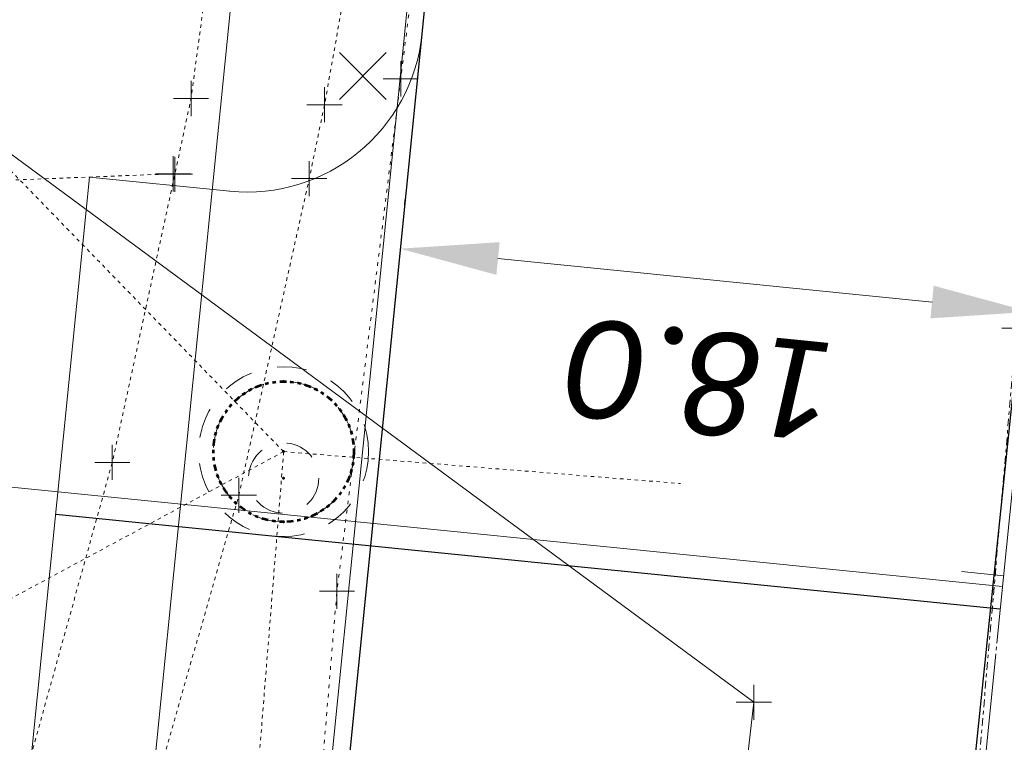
# Model space of a CAD drawing. Header units: feet. Extents: x 1620404 to 1693143, y 557267 to 607752.
# Tile 19 of 107: x 1620911 to 1620939, y 607266 to 607287. Entities that reach past the tile are written whole.
import ezdxf

# ---------------------------------------------------------------- set-up
doc = ezdxf.new("R2010")
doc.units = ezdxf.units.FT
doc.header["$MEASUREMENT"] = 0
for name, pattern in [('cl', [5, 0.09375, -0.09375, 4.625, -0.09375, 0.09375]), ('cl20', [100, 5, -5, 80, -5, 5]), ('DGN Style 1', [0.16325, 0.000271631, -0.162979]), ('DGN Style 2', [0.271631, 0.162979, -0.108652]), ('DGN Style 4', [0.434882, 0.217305, -0.108652, 0.000271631, -0.108652]), ('DGN Style 5', [0.190142, 0.081489, -0.108652]), ('DGN Style 6', [0.516643, 0.190142, -0.108652, 0.000271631, -0.108652, 0.000271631, -0.108652]), ('DGN Style 7', [0.543262, 0.244468, -0.108652, 0.081489, -0.108652]), ('drainage01', [1.6, 0.85, -0.75]), ('waterex', [0])]:
    doc.linetypes.add(name, pattern=pattern)
for name, color, linetype, lineweight in [('DR_X_Cells', 151, 'DGN Style 2', 0), ('DR_X_Cells (Construction)', 151, 'DGN Style 2', 0), ('DR_X_Storm_Sewer', 151, 'DGN Style 5', 0), ('GE_X_Alignment', 7, 'cl', 0), ('GE_X_Alignment_100_Stations', 7, 'Continuous', 0), ('GK_Drainage_Nodes', 7, 'Continuous', 53), ('GK_Drainage_Nodes (Construction)', 7, 'Continuous', 53), ('PV_P_Curb', 120, 'Continuous', 13), ('PV_P_Drive', 230, 'Continuous', 13), ('PV_P_EOP', 7, 'Continuous', 30), ('PV_P_Walk', 241, 'Continuous', 13), ('PV_X_COP', 4, 'DGN Style 4', 0), ('PV_X_Curb', 120, 'DGN Style 1', 0), ('PV_X_Driveway', 7, 'DGN Style 5', 0), ('PV_X_Walk', 120, 'DGN Style 5', 0), ('RW_X_CL_20', 6, 'cl20', 0), ('SV_X_Random_Point (Construction)', 7, 'Continuous', 0), ('UT_X_Water', 133, 'waterex', 0)]:
    doc.layers.add(name, color=color, linetype=linetype, lineweight=lineweight)
doc.layers.add('PM_X_Surveyed_Line', color=1, linetype='Continuous', lineweight=30, plot=False)
doc.layers.add('SC_Scratch13', color=7, linetype='Continuous', lineweight=0, plot=False)
doc.layers.add('SV_X_Shot_Marker (Construction)', color=40, linetype='Continuous', lineweight=0, transparency=0.5)
doc.styles.add('P_Slanted-Normal LS 0.50 Masked_0', font='calibrii.ttf')
doc.styles.add('P_Slanted-Normal LS 0.50_0', font='calibrii.ttf')
doc.dimstyles.new('~CivLbl_Leader_Line', dxfattribs={"dimtxt": 0.14, "dimasz": 0.35, "dimexe": 0.07, "dimexo": 0.07, "dimgap": 0.07, "dimtad": 1, "dimdec": 0, "dimzin": 11, "dimdsep": 46, "dimtxsty": 'P_Slanted-Normal LS 0.50_0', "dimcen": 0, "dimse1": 1, "dimse2": 1, "dimaunit": 1, "dimadec": 4, "dimazin": 2, "dimtfac": 1, "dimtdec": 0, "dimtofl": 0, "dimtmove": 1, "dimatfit": 1, "dimldrblk": 'NONE', "dimfxl": 1, "dimtolj": 1, "dimtzin": 11, "dimarcsym": 0})

# ---------------------------------------------------------------- blocks, each defined once
blk = doc.blocks.new('*D6')
at = {"layer": 'Defpoints', "color": 0, "linetype": 'Continuous', "transparency": 16777216}
for p in [(1620940.131, 607285.657), (1620921.472, 607280.099), (1620921.459, 607279.966)]:
    blk.add_point(p, dxfattribs=at)
at = {"layer": 'PV_P_EOP', "color": 7, "linetype": 'Continuous', "lineweight": 0, "transparency": 16777216}
for p, q in [((1620939.991, 607284.264), (1620939.253, 607276.909)), ((1620921.599, 607281.359), (1620921.612, 607281.492)), ((1620936.607, 607278.581), (1620924.258, 607279.82))]:
    blk.add_line(p, q, dxfattribs=at)
at = {"layer": 'PV_P_EOP', "color": 7, "linetype": 'Continuous', "transparency": 16777216}
for points in [[(1620924.212, 607279.355), (1620924.305, 607280.284), (1620921.472, 607280.099)], [(1620936.56, 607278.117), (1620936.654, 607279.046), (1620939.393, 607278.302)]]:
    blk.add_solid(points, dxfattribs=at)
at = {"layer": 'PV_P_EOP', "color": 0, "linetype": 'Continuous', "lineweight": 0, "transparency": 16777216, "insert": (1620930.15, 607276.38), "char_height": 2.8, "attachment_point": 5, "rotation": 174.274, "style": 'P_Slanted-Normal LS 0.50 Masked_0'}
blk.add_mtext('\\A1;18.0', dxfattribs=at)
blk = doc.blocks.new('_None')
blk = doc.blocks.new('DrawLineAnnotationDirectionLength_1')
at = {"layer": 'GE_X_Alignment_100_Stations'}
blk.add_line((0, 0), (-0.06, 0), dxfattribs=at)
blk = doc.blocks.new('SVPT_527')
at = {"layer": 'SV_X_Shot_Marker (Construction)', "transparency": 33554495}
for p, q in [((0, 0.025), (0, -0.025)), ((-0.025, 0), (0.025, 0))]:
    blk.add_line(p, q, dxfattribs=at)
blk.add_point((0, 0), dxfattribs=at)
blk = doc.blocks.new('SVPT_529')
at = {"layer": 'SV_X_Shot_Marker (Construction)', "transparency": 33554495}
for p, q in [((0, 0.025), (0, -0.025)), ((-0.025, 0), (0.025, 0))]:
    blk.add_line(p, q, dxfattribs=at)
blk.add_point((0, 0), dxfattribs=at)
blk = doc.blocks.new('SVPT_530')
at = {"layer": 'SV_X_Shot_Marker (Construction)', "transparency": 33554495}
for p, q in [((0, 0.025), (0, -0.025)), ((-0.025, 0), (0.025, 0))]:
    blk.add_line(p, q, dxfattribs=at)
blk.add_point((0, 0), dxfattribs=at)
blk = doc.blocks.new('SVPT_531')
at = {"layer": 'SV_X_Shot_Marker (Construction)', "transparency": 33554495}
for p, q in [((0, 0.025), (0, -0.025)), ((-0.025, 0), (0.025, 0))]:
    blk.add_line(p, q, dxfattribs=at)
blk.add_point((0, 0), dxfattribs=at)
blk = doc.blocks.new('SVPT_532')
at = {"layer": 'SV_X_Shot_Marker (Construction)', "transparency": 33554495}
for p, q in [((0, 0.025), (0, -0.025)), ((-0.025, 0), (0.025, 0))]:
    blk.add_line(p, q, dxfattribs=at)
blk.add_point((0, 0), dxfattribs=at)
blk = doc.blocks.new('SVPT_533')
at = {"layer": 'SV_X_Shot_Marker (Construction)', "transparency": 33554495}
for p, q in [((0, 0.025), (0, -0.025)), ((-0.025, 0), (0.025, 0))]:
    blk.add_line(p, q, dxfattribs=at)
blk.add_point((0, 0), dxfattribs=at)
blk = doc.blocks.new('SVPT_534')
at = {"layer": 'SV_X_Shot_Marker (Construction)', "transparency": 33554495}
for p, q in [((0, 0.025), (0, -0.025)), ((-0.025, 0), (0.025, 0))]:
    blk.add_line(p, q, dxfattribs=at)
blk.add_point((0, 0), dxfattribs=at)
blk = doc.blocks.new('SVPT_535')
at = {"layer": 'SV_X_Shot_Marker (Construction)', "transparency": 33554495}
for p, q in [((0, 0.025), (0, -0.025)), ((-0.025, 0), (0.025, 0))]:
    blk.add_line(p, q, dxfattribs=at)
blk.add_point((0, 0), dxfattribs=at)
blk = doc.blocks.new('SVPT_602')
at = {"layer": 'SV_X_Shot_Marker (Construction)', "transparency": 33554495}
for p, q in [((0, 0.025), (0, -0.025)), ((-0.025, 0), (0.025, 0))]:
    blk.add_line(p, q, dxfattribs=at)
blk.add_point((0, 0), dxfattribs=at)
blk = doc.blocks.new('SVPT_641')
at = {"layer": 'SV_X_Shot_Marker (Construction)', "transparency": 33554495}
for p, q in [((0, 0.025), (0, -0.025)), ((-0.025, 0), (0.025, 0))]:
    blk.add_line(p, q, dxfattribs=at)
blk.add_point((0, 0), dxfattribs=at)
blk = doc.blocks.new('MH3-48D-X_4')
at = {"layer": 'DR_X_Cells', "color": 151, "linetype": 'drainage01', "lineweight": 0}
for centre, radius in [((0, 0), 2.417), ((0, -0.75), 1)]:
    blk.add_circle(centre, radius, dxfattribs=at)
at = {"layer": 'DR_X_Cells (Construction)', "color": 20, "linetype": 'drainage01', "lineweight": 0}
blk.add_circle((0, 0), 2, dxfattribs=at)
at = {"layer": 'GK_Drainage_Nodes (Construction)', "color": 61, "linetype": 'DGN Style 6', "lineweight": 53}
blk.add_circle((0, 0), 2, dxfattribs=at)
at = {"layer": 'GK_Drainage_Nodes (Construction)', "color": 21, "linetype": 'DGN Style 2', "lineweight": 53}
blk.add_point((0, 2), dxfattribs=at)
at = {"layer": 'GK_Drainage_Nodes (Construction)', "color": 151, "linetype": 'DGN Style 7', "lineweight": 53}
blk.add_point((0, 0), dxfattribs=at)
at = {"layer": 'GK_Drainage_Nodes (Construction)', "color": 40, "linetype": 'DGN Style 4', "lineweight": 53}
blk.add_point((0, 0), dxfattribs=at)
at = {"layer": 'GK_Drainage_Nodes (Construction)', "color": 21, "linetype": 'DGN Style 5', "lineweight": 53}
blk.add_point((0, -0.75), dxfattribs=at)
at = {"layer": 'GK_Drainage_Nodes (Construction)', "color": 223, "linetype": 'DGN Style 1', "lineweight": 53}
blk.add_point((0, -2), dxfattribs=at)
blk = doc.blocks.new('X_118')
at = {"layer": 'SV_X_Random_Point (Construction)', "color": 7, "linetype": 'Continuous', "lineweight": 0, "transparency": 33554559}
for p, q in [((-0.0333, -0.0334), (0.0333, 0.0334)), ((-0.0333, 0.0334), (0.0333, -0.0334))]:
    blk.add_line(p, q, dxfattribs=at)
blk = doc.blocks.new('SVPT_1077')
at = {"layer": 'SV_X_Shot_Marker (Construction)', "transparency": 33554495}
for p, q in [((0, 0.025), (0, -0.025)), ((-0.025, 0), (0.025, 0))]:
    blk.add_line(p, q, dxfattribs=at)
blk.add_point((0, 0), dxfattribs=at)

msp = doc.modelspace()

# ---------------------------------------------------------------- linework, layer by layer
at = {"layer": 'DR_X_Storm_Sewer'}
for q in [(1620881.245, 607312.333), (1620903.987, 607266.69), (1620916.301, 607251.117), (1620929.446, 607273.418)]:
    msp.add_line((1620918.16, 607274.325), q, dxfattribs=at)
at = {"layer": 'GE_X_Alignment'}
msp.add_line((1620919.758, 607082.46), (1620969.644, 607579.965), dxfattribs=at)
at = {"layer": 'PM_X_Surveyed_Line', "flags": 128}
msp.add_lwpolyline([(1620942.768, 607326.679), (1620941.373, 607302.519), (1620939.091, 607277.842), (1620936.862, 607256.373), (1620935.114, 607233.698), (1620932.866, 607209.298), (1620930.18, 607184.088), (1620927.721, 607159.212), (1620925.368, 607134.675), (1620923.049, 607111.492), (1620919.95, 607082.635)], dxfattribs=at)
at = {"layer": 'PV_P_Curb'}
msp.add_line((1620919.025, 607260.571), (1620922.82, 607298.422), dxfattribs=at)
at = {"layer": 'PV_P_Drive'}
for p, q in [((1620910.839, 607264.226), (1620912.635, 607282.136)), ((1620912.635, 607282.136), (1620916.625, 607281.736))]:
    msp.add_line(p, q, dxfattribs=at)
msp.add_arc((1620917.123, 607286.711), 5, 264.274, 354.274, dxfattribs=at)
at = {"layer": 'PV_P_EOP'}
for p, q in [((1620919.305, 607258.352), (1620923.347, 607298.66)), ((1620938.547, 607269.842), (1620911.682, 607272.536))]:
    msp.add_line(p, q, dxfattribs=at)
at = {"layer": 'PV_P_Walk'}
msp.add_line((1620914.331, 607263.876), (1620917.557, 607296.049), dxfattribs=at)
at = {"layer": 'PV_X_COP', "flags": 128}
msp.add_lwpolyline([(1620919.758, 607082.46), (1620922.141, 607104.863), (1620924.877, 607129.368), (1620927.308, 607153.786), (1620930.318, 607183.419), (1620932.675, 607206.616), (1620934.923, 607231.063), (1620936.845, 607252.829), (1620939.337, 607281.641), (1620941.646, 607305.177), (1620943.257, 607325.607)], dxfattribs=at)
at = {"layer": 'PV_X_Curb', "flags": 128}
msp.add_lwpolyline([(1620924.949, 607316.826), (1620922.933, 607296.502), (1620921.491, 607284.929), (1620919.676, 607270.353), (1620918.791, 607259.796), (1620917.929, 607248.651), (1620915.968, 607227.88), (1620914.799, 607217.826), (1620912.391, 607194.541), (1620911.073, 607181.984), (1620910.062, 607171.689), (1620908.569, 607155.228), (1620907.147, 607140.163), (1620902.572, 607099.004), (1620900.793, 607078.524)], dxfattribs=at)
at = {"layer": 'PV_X_Driveway', "flags": 128}
msp.add_lwpolyline([(1620915.015, 607282.23), (1620896.311, 607281.498), (1620881.962, 607280.443)], dxfattribs=at)
at = {"layer": 'PV_X_Walk', "flags": 128}
for points in [[(1620918.982, 607314.675), (1620917.211, 607296.867), (1620915.525, 607284.373), (1620915.065, 607282.215), (1620913.285, 607274.02), (1620910.543, 607264.132), (1620907.741, 607255.59), (1620906.833, 607251.95), (1620903.839, 607226.94), (1620902.312, 607212.666), (1620901.126, 607202.643), (1620900.268, 607192.913), (1620898.299, 607175.109), (1620897.227, 607174.648), (1620889.948, 607175.38)], [(1620921.507, 607296.508), (1620919.324, 607284.194), (1620918.888, 607282.092), (1620916.884, 607273.083), (1620913.947, 607262.823), (1620911.631, 607255.032), (1620911.008, 607252.861), (1620907.809, 607226.92), (1620905.945, 607212.077), (1620905.143, 607201.827), (1620904.26, 607192.899), (1620902.383, 607175.017), (1620909.589, 607173.641)]]:
    msp.add_lwpolyline(points, dxfattribs=at)
at = {"layer": 'RW_X_CL_20', "ltscale": 40, "flags": 128}
msp.add_lwpolyline([(1620918.689, 607058.596), (1620977.744, 607709.423)], dxfattribs=at)
at = {"layer": 'SC_Scratch13'}
msp.add_line((1620906.63, 607273.693), (1620938.612, 607270.487), dxfattribs=at)
at = {"layer": 'UT_X_Water', "flags": 128}
msp.add_lwpolyline([(1620890.217, 607296.403), (1620906.553, 607285.459), (1620909.963, 607283.11), (1620931.537, 607267.195), (1620928.848, 607243.672), (1620924.412, 607200.486), (1620922.085, 607169.219), (1620919.875, 607148.34), (1620915.828, 607114.011), (1620910.736, 607065.707)], dxfattribs=at)

# ---------------------------------------------------------------- block references
at = {"layer": 'GE_X_Alignment_100_Stations', "xscale": 20, "yscale": 20, "zscale": 20, "rotation": 354.2739854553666}
msp.add_blockref('DrawLineAnnotationDirectionLength_1', (1620938.643, 607270.795), dxfattribs=at)
at = {"layer": 'GK_Drainage_Nodes', "color": 21, "linetype": 'DGN Style 2', "lineweight": 53}
msp.add_blockref('MH3-48D-X_4', (1620918.16, 607274.325), dxfattribs=at)
at = {"layer": 'SV_X_Random_Point (Construction)', "color": 7, "linetype": 'Continuous', "lineweight": 0, "transparency": 33554559, "xscale": 20, "yscale": 20, "zscale": 20}
msp.add_blockref('X_118', (1620920.412, 607285.015), dxfattribs=at)
at = {"layer": 'SV_X_Shot_Marker (Construction)', "transparency": 33554495, "xscale": 20, "yscale": 20, "zscale": 20}
for name, p in [('SVPT_527', (1620921.491, 607284.929)), ('SVPT_530', (1620915.525, 607284.373)), ('SVPT_529', (1620919.324, 607284.194)), ('SVPT_641', (1620915.015, 607282.23)), ('SVPT_531', (1620915.065, 607282.215)), ('SVPT_532', (1620918.888, 607282.092)), ('SVPT_602', (1620939.091, 607277.842)), ('SVPT_534', (1620913.285, 607274.02)), ('SVPT_533', (1620916.884, 607273.083)), ('SVPT_535', (1620919.676, 607270.353)), ('SVPT_1077', (1620931.537, 607267.195))]:
    msp.add_blockref(name, p, dxfattribs=at)

# ---------------------------------------------------------------- dimensions: what is measured, and where the dimension line sits
at = {"layer": 'PV_P_EOP', "color": 7, "linetype": 'Continuous', "lineweight": 0}
dim = msp.add_linear_dim(base=(1620921.472, 607280.099), p1=(1620940.131, 607285.657), p2=(1620921.459, 607279.966), angle=174.274, dimstyle='~CivLbl_Leader_Line', override={"dimscale": 20, "dimasz": 0.14, "dimdec": 1, "dimzin": 3, "dimtxsty": 'P_Slanted-Normal LS 0.50 Masked_0', "dimse1": 0, "dimse2": 0, "dimclrd": 7, "dimclre": 7, "dimtdec": 1, "dimfrac": 2, "dimtzin": 3, "dimlwd": 0, "dimlwe": 0}, dxfattribs=at)
dim.commit()
dim.dimension.update_dxf_attribs({"geometry": '*D6', "text_midpoint": (1620930.15, 607276.38)})

doc.saveas('drawing.dxf')
